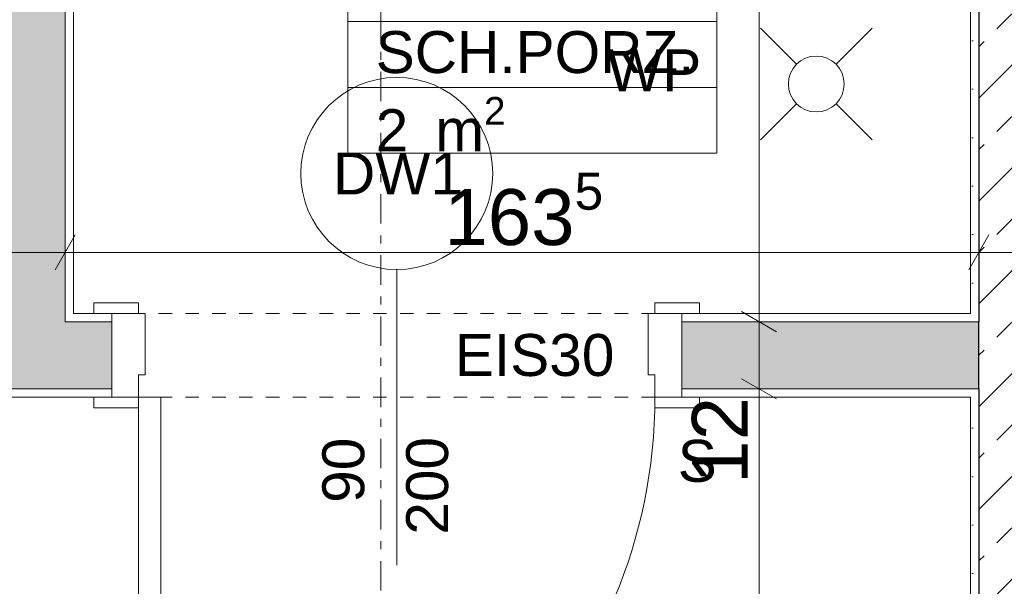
# Model space of a CAD drawing. Extents: x 100 to 2982, y 37 to 2050.
# Tile 75 of 135: x 1093 to 1269, y 1601 to 1703. Entities that reach past the tile are written whole.
import ezdxf
from ezdxf.xclip import XClip

# ---------------------------------------------------------------- set-up
doc = ezdxf.new("R2010")
doc.units = 0
doc.header["$MEASUREMENT"] = 0
doc.header["$XCLIPFRAME"] = 0
doc.linetypes.add('Przerywana', pattern=[24, 12, -12])
doc.linetypes.add('Przerywana podwójnie', pattern=[54.680554, 26.458333, -10.583333, 7.055556, -10.583333])
for name, color, linetype in [('210-A Pomieszczenia', 7, 'Continuous'), ('299-A Wymiary Opisy', 7, 'Continuous'), ('410-K Osie', 7, 'Continuous'), ('420-K Ściany', 7, 'Continuous'), ('810-G Ogólne', 7, 'Continuous'), ('820-G Rysunki Obrazki', 7, 'Continuous'), ('Drzwi ARCHICAD', 7, 'Continuous'), ('Nowe_810-G Ogólne', 7, 'Continuous'), ('Znaczniki drzwi ARCHICADa', 7, 'Continuous')]:
    doc.layers.add(name, color=color, linetype=linetype)
doc.styles.add('STYL_AUTOMATYCZNY_3', font='txt')
doc.styles.add('STYL_AUTOMATYCZNY_7', font='txt')
pattern_1 = [(0, (-18316.349, -206.5255), (0, 8.660254), [0, -5]), (0, (-18313.849, -202.195), (0, 8.660254), [0, -5])]

# ---------------------------------------------------------------- blocks, each defined once
blk = doc.blocks.new('Rysunek_1_1', base_point=(-18316.35, -206.53))
at = {"layer": '420-K Ściany', "linetype": 'Continuous', "lineweight": 5}
h = blk.add_hatch(dxfattribs=at)
h.set_pattern_fill('Tynk_0001', color=180, style=0, pattern_type=2)
h.set_pattern_definition(pattern_1)
h.paths.add_polyline_path([(1264.8, 1650.01), (1264.8, 1801.51), (1263.3, 1801.51), (1263.3, 1650.01)])
h = blk.add_hatch(dxfattribs=at)
h.set_pattern_fill('Beton_zbrojony_0001', color=170, style=0, pattern_type=2)
h.set_pattern_definition([(45, (-18316.349, -206.526), (-9.192388, 9.192388), []), (45, (-18320.945, -201.929), (-9.192388, 9.192388), [9.75, -3.25])])
h.paths.add_polyline_path([(1288.8, 1481.51), (1288.8, 1801.51), (1264.8, 1801.51), (1264.8, 1481.73), (1265.06, 1481.51)])
at = {"layer": '420-K Ściany', "linetype": 'Continuous', "lineweight": 13}
for points in [[(1101.3, 1648.51), (1101.3, 1776.01), (1089.3, 1776.01), (1089.3, 1648.51)], [(1101.3, 1648.51), (1089.3, 1636.51), (1101.3, 1636.51)], [(1089.3, 1648.51), (1089.3, 1636.51), (1101.3, 1648.51)], [(1101.3, 1636.51), (1109.64, 1636.51), (1109.64, 1648.51), (1101.3, 1648.51)], [(1211.64, 1636.51), (1263.3, 1636.51), (1263.3, 1648.51), (1211.64, 1648.51)], [(1263.3, 1648.51), (1263.3, 1636.51), (1264.8, 1636.51), (1264.8, 1648.51)]]:
    blk.add_hatch(color=62, dxfattribs=at).paths.add_polyline_path(points)
at = {"layer": '420-K Ściany', "linetype": 'Continuous', "lineweight": 5}
h = blk.add_hatch(dxfattribs=at)
h.set_pattern_fill('Tynk_0001', color=180, style=0, pattern_type=2)
h.set_pattern_definition(pattern_1)
h.paths.add_polyline_path([(1102.8, 1650.01), (1102.8, 1776.01), (1101.3, 1776.01), (1101.3, 1650.01)])
h = blk.add_hatch(dxfattribs=at)
h.set_pattern_fill('Tynk_0001', color=180, style=0, pattern_type=2)
h.set_pattern_definition(pattern_1)
h.paths.add_polyline_path([(1102.8, 1650.01), (1101.3, 1648.51), (1102.8, 1648.51)])
h = blk.add_hatch(dxfattribs=at)
h.set_pattern_fill('Tynk_0001', color=180, style=0, pattern_type=2)
h.set_pattern_definition(pattern_1)
h.paths.add_polyline_path([(1101.3, 1650.01), (1101.3, 1648.51), (1102.8, 1650.01)])
h = blk.add_hatch(dxfattribs=at)
h.set_pattern_fill('Tynk_0001', color=180, style=0, pattern_type=2)
h.set_pattern_definition(pattern_1)
h.paths.add_polyline_path([(1109.64, 1650.01), (1102.8, 1650.01), (1102.8, 1648.51), (1109.64, 1648.51)])
h = blk.add_hatch(dxfattribs=at)
h.set_pattern_fill('Tynk_0001', color=180, style=0, pattern_type=2)
h.set_pattern_definition(pattern_1)
h.paths.add_polyline_path([(1263.3, 1650.01), (1211.64, 1650.01), (1211.64, 1648.51), (1263.3, 1648.51)])
h = blk.add_hatch(dxfattribs=at)
h.set_pattern_fill('Tynk_0001', color=180, style=0, pattern_type=2)
h.set_pattern_definition(pattern_1)
h.paths.add_polyline_path([(1263.3, 1650.01), (1263.3, 1648.51), (1264.8, 1648.51), (1264.8, 1650.01)])
h = blk.add_hatch(dxfattribs=at)
h.set_pattern_fill('Tynk_0001', color=180, style=0, pattern_type=2)
h.set_pattern_definition(pattern_1)
h.paths.add_polyline_path([(1109.64, 1636.51), (1089.3, 1636.51), (1089.3, 1635.01), (1109.64, 1635.01)])
h = blk.add_hatch(dxfattribs=at)
h.set_pattern_fill('Tynk_0001', color=180, style=0, pattern_type=2)
h.set_pattern_definition(pattern_1)
h.paths.add_polyline_path([(1263.3, 1636.51), (1211.64, 1636.51), (1211.64, 1635.01), (1263.3, 1635.01)])
h = blk.add_hatch(dxfattribs=at)
h.set_pattern_fill('Tynk_0001', color=180, style=0, pattern_type=2)
h.set_pattern_definition(pattern_1)
h.paths.add_polyline_path([(1263.3, 1636.51), (1263.3, 1635.01), (1264.8, 1635.01), (1264.8, 1636.51)])
h = blk.add_hatch(dxfattribs=at)
h.set_pattern_fill('Tynk_0001', color=180, style=0, pattern_type=2)
h.set_pattern_definition(pattern_1)
h.paths.add_polyline_path([(1263.3, 1635.01), (1263.3, 1483.01), (1264.8, 1483.01), (1264.8, 1635.01)])
at = {"layer": '210-A Pomieszczenia', "color": 6, "linetype": 'Continuous', "lineweight": 13, "ltscale": 0.2}
for p, q in [((1151.88, 1702.19), (1151.88, 1713.97)), ((1217.9, 1713.97), (1217.9, 1702.19)), ((1217.9, 1702.19), (1151.88, 1702.19)), ((1151.88, 1702.19), (1217.9, 1702.19)), ((1151.88, 1690.4), (1151.88, 1702.19)), ((1217.9, 1702.19), (1217.9, 1690.4)), ((1217.9, 1690.4), (1151.88, 1690.4)), ((1151.88, 1690.4), (1217.9, 1690.4)), ((1151.88, 1678.62), (1151.88, 1690.4)), ((1217.9, 1690.4), (1217.9, 1678.62)), ((1217.9, 1678.62), (1151.88, 1678.62))]:
    blk.add_line(p, q, dxfattribs=at)
at = {"layer": '299-A Wymiary Opisy', "color": 85, "linetype": 'Continuous', "lineweight": 13, "ltscale": 0.2}
for p, q in [((1225.47, 1648.51), (1225.47, 1777.51)), ((1101.3, 1656.21), (1101.3, 1665.58)), ((1264.8, 1656.21), (1264.8, 1665.58)), ((1089.3, 1660.9), (1101.3, 1660.9)), ((1101.3, 1660.9), (1264.8, 1660.9)), ((1264.8, 1660.9), (1288.8, 1660.9)), ((1230.15, 1648.51), (1220.78, 1648.51)), ((1225.47, 1636.51), (1225.47, 1648.51)), ((1230.15, 1636.51), (1220.78, 1636.51)), ((1225.47, 1481.51), (1225.47, 1636.51))]:
    blk.add_line(p, q, dxfattribs=at)
at = {"layer": '299-A Wymiary Opisy', "color": 45, "linetype": 'Continuous', "lineweight": 15, "ltscale": 0.2}
for p, q in [((1103.11, 1664.02), (1099.5, 1657.77)), ((1266.61, 1664.02), (1263, 1657.77)), ((1222.34, 1650.31), (1228.59, 1646.7)), ((1222.34, 1638.31), (1228.59, 1634.7))]:
    blk.add_line(p, q, dxfattribs=at)
at = {"layer": '410-K Osie', "color": 101, "linetype": 'Przerywana podwójnie', "lineweight": 5, "ltscale": 0.2}
blk.add_line((1157.8, 1813.51), (1157.8, 529.46), dxfattribs=at)
blk.add_line((1157.8, 1813.51), (1157.8, 529.46), dxfattribs=at)
at = {"layer": '420-K Ściany', "color": 27, "linetype": 'Continuous', "lineweight": 25, "ltscale": 0.2}
for p, q in [((1264.8, 1801.51), (1264.8, 1648.51)), ((1264.8, 1636.51), (1264.8, 1648.51)), ((1264.8, 1636.51), (1264.8, 1648.51)), ((1264.8, 1636.51), (1264.8, 1481.73))]:
    blk.add_line(p, q, dxfattribs=at)
at = {"layer": '420-K Ściany', "color": 67, "linetype": 'Continuous', "lineweight": 13, "ltscale": 0.2}
for p, q in [((1101.3, 1648.51), (1101.3, 1776.01)), ((1101.3, 1648.51), (1102.8, 1648.51)), ((1101.3, 1648.51), (1102.8, 1648.51)), ((1109.64, 1648.51), (1102.8, 1648.51)), ((1263.3, 1648.51), (1211.64, 1648.51)), ((1264.8, 1648.51), (1263.3, 1648.51)), ((1264.8, 1648.51), (1263.3, 1648.51)), ((1089.3, 1636.51), (1101.3, 1636.51)), ((1089.3, 1636.51), (1101.3, 1636.51)), ((1101.3, 1636.51), (1109.64, 1636.51)), ((1211.64, 1636.51), (1263.3, 1636.51)), ((1263.3, 1636.51), (1264.8, 1636.51)), ((1263.3, 1636.51), (1264.8, 1636.51))]:
    blk.add_line(p, q, dxfattribs=at)
at = {"layer": '420-K Ściany', "color": 47, "linetype": 'Continuous', "lineweight": 15, "ltscale": 0.2}
for p, q in [((1109.64, 1650.01), (1106.44, 1650.01)), ((1109.64, 1650.01), (1109.64, 1648.51)), ((1211.64, 1650.01), (1214.84, 1650.01)), ((1211.64, 1650.01), (1211.64, 1648.51)), ((1109.64, 1648.51), (1109.64, 1636.51)), ((1211.64, 1648.51), (1211.64, 1636.51)), ((1109.64, 1636.51), (1109.64, 1635.01)), ((1211.64, 1636.51), (1211.64, 1635.01)), ((1109.64, 1635.01), (1106.44, 1635.01)), ((1211.64, 1635.01), (1214.84, 1635.01))]:
    blk.add_line(p, q, dxfattribs=at)
at = {"layer": '420-K Ściany', "color": 47, "linetype": 'Continuous', "lineweight": 15, "ltscale": 0.2, "flags": 128}
for points in [[(1263.3, 1801.51), (1263.3, 1650.01)], [(1102.8, 1650.01), (1102.8, 1776.01)], [(1109.64, 1650.01), (1102.8, 1650.01)], [(1263.3, 1650.01), (1211.64, 1650.01)], [(1089.3, 1635.01), (1109.64, 1635.01)], [(1211.64, 1635.01), (1263.3, 1635.01)], [(1263.3, 1635.01), (1263.3, 1483.01)]]:
    blk.add_lwpolyline(points, dxfattribs=at)
at = {"layer": 'Drzwi ARCHICAD', "color": 3, "linetype": 'Continuous', "lineweight": 13, "ltscale": 0.2}
for p, q in [((1114.44, 1651.91), (1106.44, 1651.91)), ((1106.44, 1651.91), (1106.44, 1650.01)), ((1114.44, 1650.01), (1114.44, 1651.91)), ((1214.84, 1651.91), (1206.84, 1651.91)), ((1206.84, 1651.91), (1206.84, 1650.01)), ((1214.84, 1650.01), (1214.84, 1651.91)), ((1106.44, 1650.01), (1114.44, 1650.01)), ((1206.84, 1650.01), (1214.84, 1650.01)), ((1114.44, 1635.01), (1106.44, 1635.01)), ((1106.44, 1635.01), (1106.44, 1633.11)), ((1114.44, 1633.11), (1114.44, 1635.01)), ((1114.44, 1542.61), (1114.44, 1635.01)), ((1114.44, 1635.01), (1118.44, 1635.01)), ((1118.44, 1635.01), (1118.44, 1542.61)), ((1214.84, 1635.01), (1206.84, 1635.01)), ((1206.84, 1635.01), (1206.84, 1633.11)), ((1214.84, 1633.11), (1214.84, 1635.01)), ((1106.44, 1633.11), (1114.44, 1633.11)), ((1206.84, 1633.11), (1214.84, 1633.11))]:
    blk.add_line(p, q, dxfattribs=at)
at = {"layer": 'Drzwi ARCHICAD', "color": 47, "linetype": 'Continuous', "lineweight": 15, "ltscale": 0.2}
for p, q in [((1109.64, 1650.01), (1106.44, 1650.01)), ((1109.64, 1650.01), (1106.44, 1650.01)), ((1109.64, 1650.01), (1109.64, 1648.51)), ((1109.64, 1650.01), (1109.64, 1648.51)), ((1211.64, 1650.01), (1211.64, 1648.51)), ((1211.64, 1650.01), (1211.64, 1648.51)), ((1211.64, 1650.01), (1214.84, 1650.01)), ((1211.64, 1650.01), (1214.84, 1650.01)), ((1109.64, 1648.51), (1109.64, 1636.51)), ((1109.64, 1648.51), (1109.64, 1636.51)), ((1211.64, 1648.51), (1211.64, 1636.51)), ((1211.64, 1648.51), (1211.64, 1636.51)), ((1109.64, 1636.51), (1109.64, 1635.01)), ((1109.64, 1636.51), (1109.64, 1635.01)), ((1211.64, 1636.51), (1211.64, 1635.01)), ((1211.64, 1636.51), (1211.64, 1635.01)), ((1109.64, 1635.01), (1106.44, 1635.01)), ((1109.64, 1635.01), (1106.44, 1635.01)), ((1211.64, 1635.01), (1214.84, 1635.01)), ((1211.64, 1635.01), (1214.84, 1635.01))]:
    blk.add_line(p, q, dxfattribs=at)
at = {"layer": 'Drzwi ARCHICAD', "color": 3, "linetype": 'Przerywana', "lineweight": 13, "ltscale": 0.2}
for p, q in [((1211.64, 1650.01), (1109.64, 1650.01)), ((1211.64, 1635.01), (1109.64, 1635.01))]:
    blk.add_line(p, q, dxfattribs=at)
at = {"layer": 'Drzwi ARCHICAD', "color": 23, "linetype": 'Continuous', "lineweight": 15, "ltscale": 0.2}
for p, q in [((1109.64, 1650.01), (1109.64, 1635.01)), ((1115.64, 1650.01), (1109.64, 1650.01)), ((1115.64, 1639.01), (1115.64, 1650.01)), ((1205.64, 1650.01), (1205.64, 1639.01)), ((1211.64, 1650.01), (1205.64, 1650.01)), ((1211.64, 1635.01), (1211.64, 1650.01)), ((1114.44, 1635.01), (1114.44, 1639.01)), ((1114.44, 1639.01), (1115.64, 1639.01)), ((1205.64, 1639.01), (1206.84, 1639.01)), ((1206.84, 1639.01), (1206.84, 1635.01)), ((1109.64, 1635.01), (1114.44, 1635.01)), ((1206.84, 1635.01), (1211.64, 1635.01))]:
    blk.add_line(p, q, dxfattribs=at)
at = {"layer": 'Drzwi ARCHICAD', "color": 3, "linetype": 'Continuous', "lineweight": 13, "ltscale": 0.2}
blk.add_arc((1114.44, 1635.01), 92.4, 270, 0, dxfattribs=at)
at = {"layer": 'Nowe_810-G Ogólne', "color": 3, "linetype": 'Continuous', "lineweight": 13, "ltscale": 0.2}
for p, q in [((1232.19, 1694.54), (1225.72, 1701.01)), ((1239.26, 1694.54), (1245.72, 1701.01)), ((1232.19, 1687.47), (1225.72, 1681.01)), ((1239.26, 1687.47), (1245.72, 1681.01))]:
    blk.add_line(p, q, dxfattribs=at)
at = {"layer": 'Nowe_810-G Ogólne', "color": 3, "linetype": 'Continuous', "lineweight": 13, "ltscale": 0.2, "flags": 128}
blk.add_lwpolyline([(1240.72, 1691.01, -1), (1230.72, 1691.01, -1)], format="xyb", close=True, dxfattribs=at)
at = {"layer": 'Znaczniki drzwi ARCHICADa', "color": 45, "linetype": 'Continuous', "lineweight": 15, "ltscale": 0.2}
blk.add_line((1160.64, 1657.83), (1160.64, 1605.01), dxfattribs=at)
at = {"layer": 'Znaczniki drzwi ARCHICADa', "color": 2, "linetype": 'Continuous', "lineweight": 13, "ltscale": 0.2, "flags": 128}
blk.add_lwpolyline([(1177.82, 1675.01, 1), (1143.47, 1675.01, 1)], format="xyb", close=True, dxfattribs=at)
at = {"layer": '210-A Pomieszczenia', "color": 6, "linetype": 'Continuous', "lineweight": 13, "char_height": 7.5, "attachment_point": 1}
for s, insert, style in [('\\A1;{\\pql;\\pt0,25;\\fArial|b0|i0|c238|p38;1.02\\fArial|b0|i0|c238|p38;\\A1{\\H.66x;\\S^  ;}\\fArial|b0|i0|c238|p38;\\fArial|b0|i0|c238|p38;\\A1{\\H.66x;\\S^  ;}}', (1156.88, 1712.26), 'STYL_AUTOMATYCZNY_3'), ('\\A1;{\\pql;\\pt0,230;\\fArial|b0|i0|c0|p38;SCH.PORZ.\\fArial|b0|i0|c0|p38;\\A1{\\H.66x;\\S^  ;}\\fArial|b0|i0|c0|p38;\\fArial|b0|i0|c0|p38;\\A1{\\H.66x;\\S^  ;}}', (1156.88, 1700.47), 'STYL_AUTOMATYCZNY_7'), ('\\A1;{\\pql;\\pt0,25;\\fArial|b0|i0|c238|p38;2\\fArial|b0|i0|c238|p38;\\A1{\\H.66x;\\S^  ;}\\fArial|b0|i0|c238|p38; m\\fArial|b0|i0|c238|p38;\\A1{\\H.66x;\\S2^  ;}}', (1156.88, 1688.69), 'STYL_AUTOMATYCZNY_3')]:
    blk.add_mtext(s, dxfattribs=dict(at, insert=insert, style=style))
at = {"layer": '299-A Wymiary Opisy', "color": 46, "linetype": 'Continuous', "lineweight": 15, "insert": (1169.16, 1659.3), "char_height": 10, "attachment_point": 7, "style": 'STYL_AUTOMATYCZNY_3'}
blk.add_mtext('\\A1;{\\pql;\\fArial|b0|i0|c238|p38;163\\fArial|b0|i0|c238|p38;\\A1{\\H.66x;\\S5^  ;}}', dxfattribs=at)
at = {"layer": '299-A Wymiary Opisy', "color": 46, "linetype": 'Continuous', "lineweight": 15, "insert": (1223.47, 1619.53), "char_height": 10, "width": 15.1772, "attachment_point": 7, "rotation": 90, "style": 'STYL_AUTOMATYCZNY_7'}
blk.add_mtext('\\A1;{\\pql;\\fArial|b0|i0|c0|p38;12}', dxfattribs=at)
at = {"layer": '810-G Ogólne', "color": 1, "linetype": 'Continuous', "lineweight": 13, "insert": (1198.27, 1697.21), "char_height": 7.5, "attachment_point": 1, "style": 'STYL_AUTOMATYCZNY_7'}
blk.add_mtext('\\A1;{\\pql;\\fArial|b0|i0|c0|p38;WP}', dxfattribs=at)
at = {"layer": 'Znaczniki drzwi ARCHICADa', "color": 7, "linetype": 'Continuous', "lineweight": 13, "char_height": 7.5, "attachment_point": 7, "style": 'STYL_AUTOMATYCZNY_3'}
for s, insert in [('\\A1;{\\pql;\\pt0;\\fArial|b0|i0|c238|p38;DW1\\fArial|b0|i0|c238|p38;\\fArial|b0|i0|c238|p38;\\fArial|b0|i0|c238|p38;}', (1149.23, 1671.26)), ('\\A1;{\\pql;\\pt0;\\fArial|b0|i0|c238|p38;EIS30\\fArial|b0|i0|c238|p38;\\fArial|b0|i0|c238|p38;\\H0.666667x;\\fArial|b0|i0|c238|p38;\\H1.500000x;}', (1171.05, 1638.71)), ('\\A1;{\\pql;\\pt0;\\fArial|b0|i0|c238|p38;S\\fArial|b0|i0|c238|p38;\\fArial|b0|i0|c238|p38;\\fArial|b0|i0|c238|p38;}', (1210.93, 1619.79))]:
    blk.add_mtext(s, dxfattribs=dict(at, insert=insert))
at = {"layer": 'Znaczniki drzwi ARCHICADa', "color": 7, "linetype": 'Continuous', "lineweight": 13, "char_height": 7.5, "attachment_point": 7, "rotation": 90, "style": 'STYL_AUTOMATYCZNY_3'}
for s, insert in [('\\A1;{\\pql;\\pt0;\\fArial|b0|i0|c238|p38;90\\fArial|b0|i0|c238|p38;\\A1{\\H.66x;\\S^  ;}\\fArial|b0|i0|c238|p38;\\fArial|b0|i0|c238|p38;}', (1157.02, 1616.13)), ('\\A1;{\\pql;\\pt0;\\fArial|b0|i0|c238|p38;200\\fArial|b0|i0|c238|p38;\\A1{\\H.66x;\\S^  ;}\\fArial|b0|i0|c238|p38;\\fArial|b0|i0|c238|p38;}', (1172.02, 1610.43))]:
    blk.add_mtext(s, dxfattribs=dict(at, insert=insert))

msp = doc.modelspace()

# ---------------------------------------------------------------- block references
at = {"layer": '820-G Rysunki Obrazki', "color": 65, "linetype": 'Continuous', "lineweight": 13, "ltscale": 0.2}
ref = msp.add_blockref('Rysunek_1_1', (-18316.35, -206.53), dxfattribs=at)
XClip(ref).set_block_clipping_path([(244.527027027, 76.8014120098), (2570.9054054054, 2022.1162324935)])

doc.saveas('drawing.dxf')
